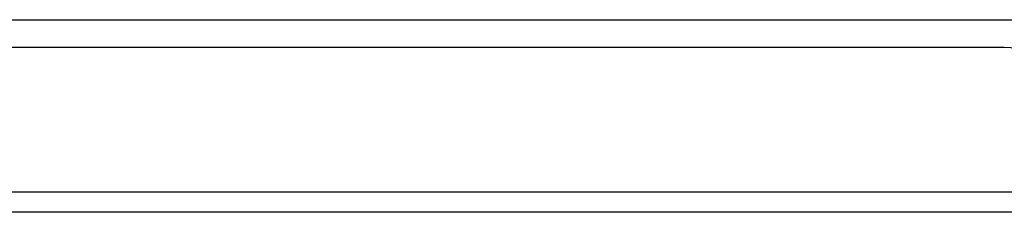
# Model space of a CAD drawing. Header units: inches. Extents: x 19 to 626, y 56 to 294.
# Tile 37 of 256: x 120.794 to 125.569, y 56.065 to 56.999. Entities that reach past the tile are written whole.
import ezdxf

# ---------------------------------------------------------------- set-up
doc = ezdxf.new("R2010")
doc.units = ezdxf.units.IN
doc.header["$MEASUREMENT"] = 0
doc.layers.add('Visible Edges(ANSI)', color=7, linetype='Continuous', lineweight=25)
doc.layers.add('Visible Tangent Edges(ANSI)', color=7, linetype='Continuous', lineweight=25)

msp = doc.modelspace()

# ---------------------------------------------------------------- linework, layer by layer
at = {"layer": 'Visible Edges(ANSI)'}
for p, q in [((117.9953, 56.999), (126.0486, 56.999)), ((125.5689, 56.865), (109.6539, 56.865)), ((150.4139, 56.065), (84.8089, 56.065))]:
    msp.add_line(p, q, dxfattribs=at)
msp.add_arc((125.5689, 56.553), 0.312, 0, 90, dxfattribs=at)
at = {"layer": 'Visible Tangent Edges(ANSI)'}
msp.add_line((84.8089, 56.164), (150.4139, 56.164), dxfattribs=at)

doc.saveas('drawing.dxf')
